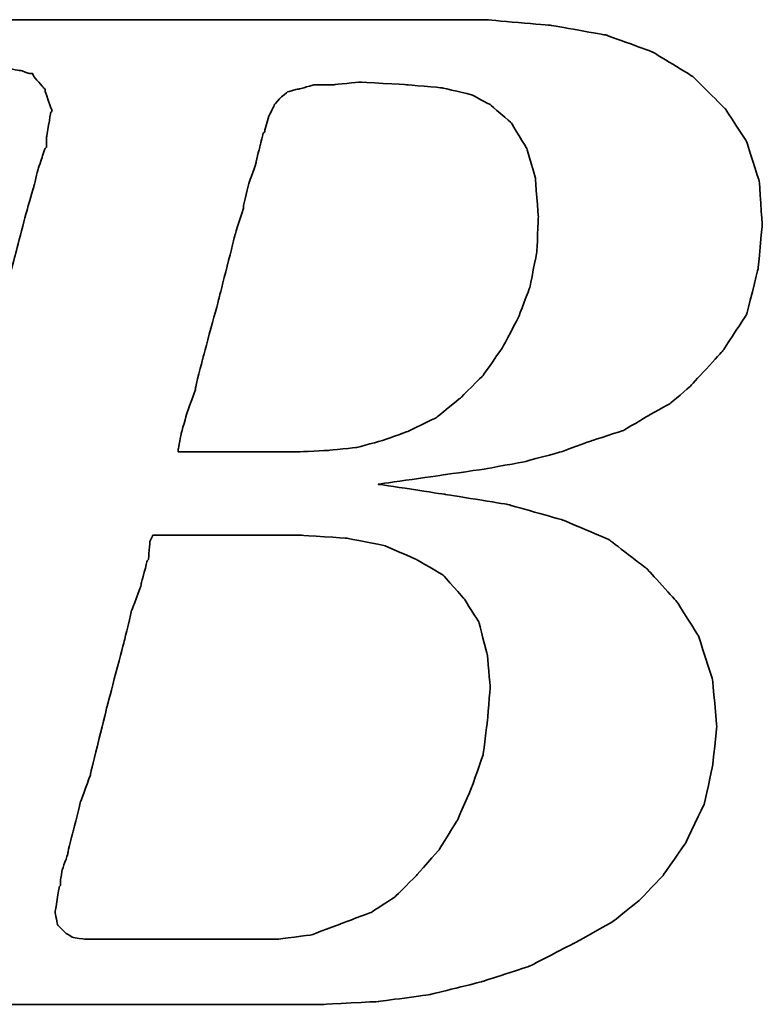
# Model space of a CAD drawing. Header units: millimetres. Extents: x 25 to 954, y -207 to 523.
# Tile 29 of 45: x 132.38 to 133.61, y 52.81 to 54.44. Entities that reach past the tile are written whole.
import ezdxf

# ---------------------------------------------------------------- set-up
doc = ezdxf.new("R2010")
doc.units = ezdxf.units.MM
doc.header["$LTSCALE"] = 0.1
doc.layers.add('DIM', color=4, linetype='CONTINUOUS')
doc.layers.add('layer 1', color=7, linetype='CONTINUOUS')

# ---------------------------------------------------------------- blocks, each defined once
blk = doc.blocks.new('TBI MOTION logo(完整正式版)')
at = {"layer": 'layer 1', "color": 22, "lineweight": 35}
for points, knots in [([(-64.65375, -6.86375), (-64.65375, -6.86375), (-64.84375, -7.29625), (-64.84375, -7.29625), (-64.84375, -7.29625), (-64.84375, -7.29625), (-64.86875, -7.34375), (-64.86875, -7.34375), (-64.86875, -7.34375), (-64.86875, -7.34375), (-64.86875, -7.36875), (-64.86875, -7.36875), (-64.86875, -7.36875), (-64.86875, -7.36875), (-65.15375, -7.65375), (-65.15375, -7.65375), (-65.15375, -7.65375), (-65.15375, -7.65375), (-65.17875, -7.65375), (-65.17875, -7.65375), (-65.17875, -7.65375), (-65.17875, -7.65375), (-65.20375, -7.67875), (-65.20375, -7.67875), (-65.20375, -7.67875), (-65.20375, -7.67875), (-65.58875, -7.87125), (-65.58875, -7.87125), (-65.58875, -7.87125), (-65.58875, -7.87125), (-65.63375, -7.87125), (-65.63375, -7.87125), (-65.63375, -7.87125), (-65.63375, -7.87125), (-65.65875, -7.89375), (-65.65875, -7.89375), (-65.65875, -7.89375), (-65.65875, -7.89375), (-66.09375, -7.94375), (-66.09375, -7.94375), (-66.09375, -7.94375), (-66.09375, -7.94375), (-66.11375, -7.94375), (-66.11375, -7.94375), (-66.11375, -7.94375), (-66.11375, -7.94375), (-66.16375, -7.94375), (-66.16375, -7.94375), (-66.16375, -7.94375), (-66.16375, -7.94375), (-66.30875, -7.94375), (-66.30875, -7.94375), (-66.30875, -7.94375), (-66.30875, -7.94375), (-66.69375, -7.94375), (-66.69375, -7.94375), (-66.69375, -7.94375), (-66.69375, -7.94375), (-67.07375, -7.94375), (-67.07375, -7.94375), (-67.07375, -7.94375), (-67.07375, -7.94375), (-67.12375, -7.94375), (-67.12375, -7.94375), (-67.12375, -7.94375), (-67.12375, -7.94375), (-67.12375, -7.96625), (-67.12375, -7.96625), (-67.12375, -7.96625), (-67.12375, -7.96625), (-67.14875, -7.99125), (-67.14875, -7.99125), (-67.14875, -7.99125), (-67.14875, -7.99125), (-67.24375, -8.34875), (-67.24375, -8.34875), (-67.24375, -8.34875), (-67.24375, -8.34875), (-67.31375, -8.68625), (-67.31375, -8.68625), (-67.31375, -8.68625), (-67.31375, -8.68625), (-67.26875, -8.68625), (-67.26875, -8.68625), (-67.26875, -8.68625), (-67.26875, -8.68625), (-67.07375, -8.68625), (-67.07375, -8.68625), (-67.07375, -8.68625), (-67.07375, -8.68625), (-66.54875, -8.68625), (-66.54875, -8.68625), (-66.54875, -8.68625), (-66.54875, -8.68625), (-65.82625, -8.68625), (-65.82625, -8.68625), (-65.82625, -8.68625), (-65.82625, -8.68625), (-65.01375, -8.68625), (-65.01375, -8.68625), (-65.01375, -8.68625), (-65.01375, -8.68625), (-64.05375, -8.68625), (-64.05375, -8.68625), (-64.05375, -8.68625), (-64.05375, -8.68625), (-62.08375, -8.68625), (-62.08375, -8.68625), (-62.08375, -8.68625), (-62.08375, -8.68625), (-60.06875, -8.68625), (-60.06875, -8.68625), (-60.06875, -8.68625), (-60.06875, -8.68625), (-59.10875, -8.68625), (-59.10875, -8.68625), (-59.10875, -8.68625), (-59.10875, -8.68625), (-58.29375, -8.68625), (-58.29375, -8.68625), (-58.29375, -8.68625), (-58.29375, -8.68625), (-57.57375, -8.68625), (-57.57375, -8.68625), (-57.57375, -8.68625), (-57.57375, -8.68625), (-57.04875, -8.68625), (-57.04875, -8.68625), (-57.04875, -8.68625), (-57.04875, -8.68625), (-56.85375, -8.68625), (-56.85375, -8.68625), (-56.85375, -8.68625), (-56.85375, -8.68625), (-56.70875, -8.68625), (-56.70875, -8.68625), (-56.70875, -8.68625), (-56.70875, -8.68625), (-56.61375, -8.68625), (-56.61375, -8.68625), (-56.61375, -8.68625), (-56.61375, -8.68625), (-56.56875, -8.68625), (-56.56875, -8.68625), (-56.56875, -8.68625), (-56.56875, -8.68625), (-55.65375, -8.63875), (-55.65375, -8.63875), (-55.65375, -8.63875), (-55.65375, -8.63875), (-54.76875, -8.51875), (-54.76875, -8.51875), (-54.76875, -8.51875), (-54.76875, -8.51875), (-53.90375, -8.30375), (-53.90375, -8.30375), (-53.90375, -8.30375), (-53.90375, -8.30375), (-53.08875, -8.03875), (-53.08875, -8.03875), (-53.08875, -8.03875), (-53.08875, -8.03875), (-52.34375, -7.65375), (-52.34375, -7.65375), (-52.34375, -7.65375), (-52.34375, -7.65375), (-51.69875, -7.29625), (-51.69875, -7.29625), (-51.69875, -7.29625), (-51.69875, -7.29625), (-51.21875, -6.91125), (-51.21875, -6.91125), (-51.21875, -6.91125), (-51.21875, -6.91125), (-50.83375, -6.50375), (-50.83375, -6.50375), (-50.83375, -6.50375), (-50.83375, -6.50375), (-50.44875, -5.94875), (-50.44875, -5.94875), (-50.44875, -5.94875), (-50.44875, -5.94875), (-50.13875, -5.30375), (-50.13875, -5.30375), (-50.13875, -5.30375), (-50.13875, -5.30375), (-49.99375, -4.65375), (-49.99375, -4.65375), (-49.99375, -4.65375), (-49.99375, -4.65375), (-49.92375, -3.98375), (-49.92375, -3.98375), (-49.92375, -3.98375), (-49.92375, -3.98375), (-49.99375, -3.19374), (-49.99375, -3.19374), (-49.99375, -3.19374), (-49.99375, -3.19374), (-50.23374, -2.44874), (-50.23374, -2.44874), (-50.23374, -2.44874), (-50.23374, -2.44874), (-50.59375, -1.87374), (-50.59375, -1.87374), (-50.59375, -1.87374), (-50.59375, -1.87374), (-51.09875, -1.31874), (-51.09875, -1.31874), (-51.09875, -1.31874), (-51.09875, -1.31874), (-51.74375, -0.81875), (-51.74375, -0.81875), (-51.74375, -0.81875), (-51.74375, -0.81875), (-52.53875, -0.48125), (-52.53875, -0.48125), (-52.53875, -0.48125), (-52.53875, -0.48125), (-53.47375, -0.21875), (-53.47375, -0.21875), (-53.47375, -0.21875), (-53.47375, -0.21875), (-54.52875, -0.04874), (-54.52875, -0.04874), (-54.52875, -0.04874), (-54.52875, -0.04874), (-55.65375, 0.12125), (-55.65375, 0.12125), (-55.65375, 0.12125), (-55.65375, 0.12125), (-54.50375, 0.28624), (-54.50375, 0.28624), (-54.50375, 0.28624), (-54.50375, 0.28624), (-53.83375, 0.38124), (-53.83375, 0.38124), (-53.83375, 0.38124), (-53.83375, 0.38124), (-53.18375, 0.50125), (-53.18375, 0.50125), (-53.18375, 0.50125), (-53.18375, 0.50125), (-52.55875, 0.66874), (-52.55875, 0.66874), (-52.55875, 0.66874), (-52.55875, 0.66874), (-52.03375, 0.86124), (-52.03375, 0.86124), (-52.03375, 0.86124), (-52.03375, 0.86124), (-51.50374, 1.03124), (-51.50374, 1.03124), (-51.50374, 1.03124), (-51.50374, 1.03124), (-51.09875, 1.27125), (-51.09875, 1.27125), (-51.09875, 1.27125), (-51.09875, 1.27125), (-50.71375, 1.48624), (-50.71375, 1.48624), (-50.71375, 1.48624), (-50.71375, 1.48624), (-50.37625, 1.77625), (-50.37625, 1.77625), (-50.37625, 1.77625), (-50.37625, 1.77625), (-49.82375, 2.37625), (-49.82375, 2.37625), (-49.82375, 2.37625), (-49.82375, 2.37625), (-49.41875, 2.99625), (-49.41875, 2.99625), (-49.41875, 2.99625), (-49.41875, 2.99625), (-49.22375, 3.76625), (-49.22375, 3.76625), (-49.22375, 3.76625), (-49.22375, 3.76625), (-49.15375, 4.50874), (-49.15375, 4.50874), (-49.15375, 4.50874), (-49.15375, 4.50874), (-49.20375, 5.25125), (-49.20375, 5.25125), (-49.20375, 5.25125), (-49.20375, 5.25125), (-49.41875, 5.92625), (-49.41875, 5.92625), (-49.41875, 5.92625), (-49.41875, 5.92625), (-49.77875, 6.47625), (-49.77875, 6.47625), (-49.77875, 6.47625), (-49.77875, 6.47625), (-50.33125, 7.02624), (-50.33125, 7.02624), (-50.33125, 7.02624), (-50.33125, 7.02624), (-51.00125, 7.43625), (-51.00125, 7.43625), (-51.00125, 7.43625), (-51.00125, 7.43625), (-51.79375, 7.72625), (-51.79375, 7.72625), (-51.79375, 7.72625), (-51.79375, 7.72625), (-52.72875, 7.89124), (-52.72875, 7.89124), (-52.72875, 7.89124), (-52.72875, 7.89124), (-53.83375, 7.98625), (-53.83375, 7.98625), (-53.83375, 7.98625), (-53.83375, 7.98625), (-53.92875, 7.98625), (-53.92875, 7.98625), (-53.92875, 7.98625), (-53.92875, 7.98625), (-54.26375, 7.98625), (-54.26375, 7.98625), (-54.26375, 7.98625), (-54.26375, 7.98625), (-54.74375, 7.98625), (-54.74375, 7.98625), (-54.74375, 7.98625), (-54.74375, 7.98625), (-55.36875, 7.98625), (-55.36875, 7.98625), (-55.36875, 7.98625), (-55.36875, 7.98625), (-56.13375, 7.98625), (-56.13375, 7.98625), (-56.13375, 7.98625), (-56.13375, 7.98625), (-56.94875, 7.98625), (-56.94875, 7.98625), (-56.94875, 7.98625), (-56.94875, 7.98625), (-58.77625, 7.98625), (-58.77625, 7.98625), (-58.77625, 7.98625), (-58.77625, 7.98625), (-60.59875, 7.98625), (-60.59875, 7.98625), (-60.59875, 7.98625), (-60.59875, 7.98625), (-61.41375, 7.98625), (-61.41375, 7.98625), (-61.41375, 7.98625), (-61.41375, 7.98625), (-62.17875, 7.98625), (-62.17875, 7.98625), (-62.17875, 7.98625), (-62.17875, 7.98625), (-62.80375, 7.98625), (-62.80375, 7.98625), (-62.80375, 7.98625), (-62.80375, 7.98625), (-63.30625, 7.98625), (-63.30625, 7.98625), (-63.30625, 7.98625), (-63.30625, 7.98625), (-63.57375, 7.98625), (-63.57375, 7.98625), (-63.57375, 7.98625), (-63.57375, 7.98625), (-63.57375, 7.96375), (-63.57375, 7.96375), (-63.57375, 7.96375), (-63.57375, 7.96375), (-63.59875, 7.94125), (-63.59875, 7.94125), (-63.59875, 7.94125), (-63.59875, 7.94125), (-63.69375, 7.55625), (-63.69375, 7.55625), (-63.69375, 7.55625), (-63.69375, 7.55625), (-63.76375, 7.24624), (-63.76375, 7.24624), (-63.76375, 7.24624), (-63.76375, 7.24624), (-63.23875, 7.24624), (-63.23875, 7.24624), (-63.23875, 7.24624), (-63.23875, 7.24624), (-62.75875, 7.24624), (-62.75875, 7.24624), (-62.75875, 7.24624), (-62.75875, 7.24624), (-62.61125, 7.24624), (-62.61125, 7.24624), (-62.61125, 7.24624), (-62.61125, 7.24624), (-62.56625, 7.24624), (-62.56625, 7.24624), (-62.56625, 7.24624), (-62.56625, 7.24624), (-62.22875, 7.24624), (-62.22875, 7.24624), (-62.22875, 7.24624), (-62.22875, 7.24624), (-62.20375, 7.24624), (-62.20375, 7.24624), (-62.20375, 7.24624), (-62.20375, 7.24624), (-62.17875, 7.21875), (-62.17875, 7.21875), (-62.17875, 7.21875), (-62.17875, 7.21875), (-61.96375, 7.17125), (-61.96375, 7.17125), (-61.96375, 7.17125), (-61.96375, 7.17125), (-61.72375, 7.12624), (-61.72375, 7.12624), (-61.72375, 7.12624), (-61.72375, 7.12624), (-61.70375, 7.12624), (-61.70375, 7.12624), (-61.70375, 7.12624), (-61.70375, 7.12624), (-61.55875, 7.07624), (-61.55875, 7.07624), (-61.55875, 7.07624), (-61.55875, 7.07624), (-61.50875, 7.07624), (-61.50875, 7.07624), (-61.50875, 7.07624), (-61.50875, 7.07624), (-61.48375, 7.02624), (-61.48375, 7.02624), (-61.48375, 7.02624), (-61.48375, 7.02624), (-61.31875, 6.83375), (-61.31875, 6.83375), (-61.31875, 6.83375), (-61.31875, 6.83375), (-61.29375, 6.81125), (-61.29375, 6.81125), (-61.29375, 6.81125), (-61.29375, 6.81125), (-61.29375, 6.78625), (-61.29375, 6.78625), (-61.29375, 6.78625), (-61.29375, 6.78625), (-61.19875, 6.50124), (-61.19875, 6.50124), (-61.19875, 6.50124), (-61.19875, 6.50124), (-61.17375, 6.45124), (-61.17375, 6.45124), (-61.17375, 6.45124), (-61.17375, 6.45124), (-61.19875, 6.40625), (-61.19875, 6.40625), (-61.19875, 6.40625), (-61.19875, 6.40625), (-61.26875, 5.99624), (-61.26875, 5.99624), (-61.26875, 5.99624), (-61.26875, 5.99624), (-61.26875, 5.85125), (-61.26875, 5.85125), (-61.26875, 5.85125), (-61.26875, 5.85125), (-61.26875, 5.82625), (-61.26875, 5.82625), (-61.26875, 5.82625), (-61.26875, 5.82625), (-61.29375, 5.80625), (-61.29375, 5.80625), (-61.29375, 5.80625), (-61.29375, 5.80625), (-61.34125, 5.66125), (-61.34125, 5.66125), (-61.34125, 5.66125), (-61.34125, 5.66125), (-61.41375, 5.44625), (-61.41375, 5.44625), (-61.41375, 5.44625), (-61.41375, 5.44625), (-61.48375, 5.15625), (-61.48375, 5.15625), (-61.48375, 5.15625), (-61.48375, 5.15625), (-61.58375, 4.82124), (-61.58375, 4.82124), (-61.58375, 4.82124), (-61.58375, 4.82124), (-61.79875, 4.00375), (-61.79875, 4.00375), (-61.79875, 4.00375), (-61.79875, 4.00375), (-62.05875, 2.99625), (-62.05875, 2.99625), (-62.05875, 2.99625), (-62.05875, 2.99625), (-62.34875, 1.91625), (-62.34875, 1.91625), (-62.34875, 1.91625), (-62.34875, 1.91625), (-62.97375, -0.41124), (-62.97375, -0.41124), (-62.97375, -0.41124), (-62.97375, -0.41124), (-63.59875, -2.75875), (-63.59875, -2.75875), (-63.59875, -2.75875), (-63.59875, -2.75875), (-63.88375, -3.86374), (-63.88375, -3.86374), (-63.88375, -3.86374), (-63.88375, -3.86374), (-64.14875, -4.82374), (-64.14875, -4.82374), (-64.14875, -4.82374), (-64.14875, -4.82374), (-64.36375, -5.64125), (-64.36375, -5.64125), (-64.36375, -5.64125), (-64.36375, -5.64125), (-64.43625, -5.97625), (-64.43625, -5.97625), (-64.43625, -5.97625), (-64.43625, -5.97625), (-64.50875, -6.28625), (-64.50875, -6.28625), (-64.50875, -6.28625), (-64.50875, -6.28625), (-64.50875, -6.30875), (-64.50875, -6.30875), (-64.50875, -6.30875), (-64.50875, -6.30875), (-64.57875, -6.50375), (-64.57875, -6.50375), (-64.57875, -6.50375), (-64.57875, -6.50375), (-64.62875, -6.69625), (-64.62875, -6.69625), (-64.62875, -6.69625), (-64.62875, -6.69625), (-64.62875, -6.76875), (-64.62875, -6.76875), (-64.62875, -6.76875), (-64.62875, -6.76875), (-64.62875, -6.81375), (-64.62875, -6.81375), (-64.62875, -6.81375), (-64.62875, -6.81375), (-64.62875, -6.83875), (-64.62875, -6.83875), (-64.62875, -6.83875), (-64.62875, -6.83875), (-64.65375, -6.86375), (-64.65375, -6.86375)], [0, 0, 0, 0, 0.00719424, 0.00719424, 0.00719424, 0.00719425, 0.01438849, 0.01438849, 0.01438849, 0.0143885, 0.02158273, 0.02158273, 0.02158273, 0.02158274, 0.02877698, 0.02877698, 0.02877698, 0.02877699, 0.03597122, 0.03597122, 0.03597122, 0.03597123, 0.04316547, 0.04316547, 0.04316547, 0.04316548, 0.05035971, 0.05035971, 0.05035971, 0.05035972, 0.05755396, 0.05755396, 0.05755396, 0.05755397, 0.0647482, 0.0647482, 0.0647482, 0.06474821, 0.07194245, 0.07194245, 0.07194245, 0.07194246, 0.07913669, 0.07913669, 0.07913669, 0.0791367, 0.08633094, 0.08633094, 0.08633094, 0.08633095, 0.09352518, 0.09352518, 0.09352518, 0.09352519, 0.10071942, 0.10071942, 0.10071942, 0.10071943, 0.10791367, 0.10791367, 0.10791367, 0.10791368, 0.11510791, 0.11510791, 0.11510791, 0.11510792, 0.12230216, 0.12230216, 0.12230216, 0.12230217, 0.1294964, 0.1294964, 0.1294964, 0.12949641, 0.13669065, 0.13669065, 0.13669065, 0.13669066, 0.14388489, 0.14388489, 0.14388489, 0.1438849, 0.15107914, 0.15107914, 0.15107914, 0.15107915, 0.15827338, 0.15827338, 0.15827338, 0.15827339, 0.16546763, 0.16546763, 0.16546763, 0.16546764, 0.17266187, 0.17266187, 0.17266187, 0.17266188, 0.17985612, 0.17985612, 0.17985612, 0.17985613, 0.18705036, 0.18705036, 0.18705036, 0.18705037, 0.1942446, 0.1942446, 0.1942446, 0.19424461, 0.20143885, 0.20143885, 0.20143885, 0.20143886, 0.20863309, 0.20863309, 0.20863309, 0.2086331, 0.21582734, 0.21582734, 0.21582734, 0.21582735, 0.22302158, 0.22302158, 0.22302158, 0.22302159, 0.23021583, 0.23021583, 0.23021583, 0.23021584, 0.23741007, 0.23741007, 0.23741007, 0.23741008, 0.24460432, 0.24460432, 0.24460432, 0.24460433, 0.25179856, 0.25179856, 0.25179856, 0.25179857, 0.25899281, 0.25899281, 0.25899281, 0.25899282, 0.26618705, 0.26618705, 0.26618705, 0.26618706, 0.27338129, 0.27338129, 0.27338129, 0.2733813, 0.28057554, 0.28057554, 0.28057554, 0.28057555, 0.28776978, 0.28776978, 0.28776978, 0.28776979, 0.29496403, 0.29496403, 0.29496403, 0.29496404, 0.30215827, 0.30215827, 0.30215827, 0.30215828, 0.30935252, 0.30935252, 0.30935252, 0.30935253, 0.31654676, 0.31654676, 0.31654676, 0.31654677, 0.32374101, 0.32374101, 0.32374101, 0.32374102, 0.33093525, 0.33093525, 0.33093525, 0.33093526, 0.3381295, 0.3381295, 0.3381295, 0.33812951, 0.34532374, 0.34532374, 0.34532374, 0.34532375, 0.35251799, 0.35251799, 0.35251799, 0.352518, 0.35971223, 0.35971223, 0.35971223, 0.35971224, 0.36690647, 0.36690647, 0.36690647, 0.36690648, 0.37410072, 0.37410072, 0.37410072, 0.37410073, 0.38129496, 0.38129496, 0.38129496, 0.38129497, 0.38848921, 0.38848921, 0.38848921, 0.38848922, 0.39568345, 0.39568345, 0.39568345, 0.39568346, 0.4028777, 0.4028777, 0.4028777, 0.40287771, 0.41007194, 0.41007194, 0.41007194, 0.41007195, 0.41726619, 0.41726619, 0.41726619, 0.4172662, 0.42446043, 0.42446043, 0.42446043, 0.42446044, 0.43165468, 0.43165468, 0.43165468, 0.43165469, 0.43884892, 0.43884892, 0.43884892, 0.43884893, 0.44604317, 0.44604317, 0.44604317, 0.44604318, 0.45323741, 0.45323741, 0.45323741, 0.45323742, 0.46043165, 0.46043165, 0.46043165, 0.46043166, 0.4676259, 0.4676259, 0.4676259, 0.46762591, 0.47482014, 0.47482014, 0.47482014, 0.47482015, 0.48201439, 0.48201439, 0.48201439, 0.4820144, 0.48920863, 0.48920863, 0.48920863, 0.48920864, 0.49640288, 0.49640288, 0.49640288, 0.49640289, 0.50359712, 0.50359712, 0.50359712, 0.50359713, 0.51079137, 0.51079137, 0.51079137, 0.51079138, 0.51798561, 0.51798561, 0.51798561, 0.51798562, 0.52517986, 0.52517986, 0.52517986, 0.52517987, 0.5323741, 0.5323741, 0.5323741, 0.53237411, 0.53956835, 0.53956835, 0.53956835, 0.53956836, 0.54676259, 0.54676259, 0.54676259, 0.5467626, 0.55395683, 0.55395683, 0.55395683, 0.55395684, 0.56115108, 0.56115108, 0.56115108, 0.56115109, 0.56834532, 0.56834532, 0.56834532, 0.56834533, 0.57553957, 0.57553957, 0.57553957, 0.57553958, 0.58273381, 0.58273381, 0.58273381, 0.58273382, 0.58992806, 0.58992806, 0.58992806, 0.58992807, 0.5971223, 0.5971223, 0.5971223, 0.59712231, 0.60431655, 0.60431655, 0.60431655, 0.60431656, 0.61151079, 0.61151079, 0.61151079, 0.6115108, 0.61870504, 0.61870504, 0.61870504, 0.61870505, 0.62589928, 0.62589928, 0.62589928, 0.62589929, 0.63309353, 0.63309353, 0.63309353, 0.63309354, 0.64028777, 0.64028777, 0.64028777, 0.64028778, 0.64748201, 0.64748201, 0.64748201, 0.64748202, 0.65467626, 0.65467626, 0.65467626, 0.65467627, 0.6618705, 0.6618705, 0.6618705, 0.66187051, 0.66906475, 0.66906475, 0.66906475, 0.66906476, 0.67625899, 0.67625899, 0.67625899, 0.676259, 0.68345324, 0.68345324, 0.68345324, 0.68345325, 0.69064748, 0.69064748, 0.69064748, 0.69064749, 0.69784173, 0.69784173, 0.69784173, 0.69784174, 0.70503597, 0.70503597, 0.70503597, 0.70503598, 0.71223022, 0.71223022, 0.71223022, 0.71223023, 0.71942446, 0.71942446, 0.71942446, 0.71942447, 0.72661871, 0.72661871, 0.72661871, 0.72661872, 0.73381295, 0.73381295, 0.73381295, 0.73381296, 0.74100719, 0.74100719, 0.74100719, 0.7410072, 0.74820144, 0.74820144, 0.74820144, 0.74820145, 0.75539568, 0.75539568, 0.75539568, 0.75539569, 0.76258993, 0.76258993, 0.76258993, 0.76258994, 0.76978417, 0.76978417, 0.76978417, 0.76978418, 0.77697842, 0.77697842, 0.77697842, 0.77697843, 0.78417266, 0.78417266, 0.78417266, 0.78417267, 0.79136691, 0.79136691, 0.79136691, 0.79136692, 0.79856115, 0.79856115, 0.79856115, 0.79856116, 0.8057554, 0.8057554, 0.8057554, 0.80575541, 0.81294964, 0.81294964, 0.81294964, 0.81294965, 0.82014388, 0.82014388, 0.82014388, 0.82014389, 0.82733813, 0.82733813, 0.82733813, 0.82733814, 0.83453237, 0.83453237, 0.83453237, 0.83453238, 0.84172662, 0.84172662, 0.84172662, 0.84172663, 0.84892086, 0.84892086, 0.84892086, 0.84892087, 0.85611511, 0.85611511, 0.85611511, 0.85611512, 0.86330935, 0.86330935, 0.86330935, 0.86330936, 0.8705036, 0.8705036, 0.8705036, 0.87050361, 0.87769784, 0.87769784, 0.87769784, 0.87769785, 0.88489209, 0.88489209, 0.88489209, 0.8848921, 0.89208633, 0.89208633, 0.89208633, 0.89208634, 0.89928058, 0.89928058, 0.89928058, 0.89928059, 0.90647482, 0.90647482, 0.90647482, 0.90647483, 0.91366906, 0.91366906, 0.91366906, 0.91366907, 0.92086331, 0.92086331, 0.92086331, 0.92086332, 0.92805755, 0.92805755, 0.92805755, 0.92805756, 0.9352518, 0.9352518, 0.9352518, 0.93525181, 0.94244604, 0.94244604, 0.94244604, 0.94244605, 0.94964029, 0.94964029, 0.94964029, 0.9496403, 0.95683453, 0.95683453, 0.95683453, 0.95683454, 0.96402878, 0.96402878, 0.96402878, 0.96402879, 0.97122302, 0.97122302, 0.97122302, 0.97122303, 0.97841727, 0.97841727, 0.97841727, 0.97841728, 0.98561151, 0.98561151, 0.98561151, 0.98561152, 0.99280576, 0.99280576, 0.99280576, 0.99280577, 1, 1, 1, 1]), ([(-57.50375, 6.35625), (-57.50375, 6.35625), (-57.57375, 6.11625), (-57.57375, 6.11625), (-57.57375, 6.11625), (-57.57375, 6.11625), (-57.57375, 6.09125), (-57.57375, 6.09125), (-57.57375, 6.09125), (-57.57375, 6.09125), (-57.59875, 6.06625), (-57.59875, 6.06625), (-57.59875, 6.06625), (-57.59875, 6.06625), (-57.64875, 5.87625), (-57.64875, 5.87625), (-57.64875, 5.87625), (-57.64875, 5.87625), (-57.71875, 5.58875), (-57.71875, 5.58875), (-57.71875, 5.58875), (-57.71875, 5.58875), (-57.71875, 5.56625), (-57.71875, 5.56625), (-57.71875, 5.56625), (-57.71875, 5.56625), (-57.83875, 5.23125), (-57.83875, 5.23125), (-57.83875, 5.23125), (-57.83875, 5.23125), (-57.93625, 4.82124), (-57.93625, 4.82124), (-57.93625, 4.82124), (-57.93625, 4.82124), (-57.93625, 4.79624), (-57.93625, 4.79624), (-57.93625, 4.79624), (-57.93625, 4.79624), (-58.07875, 4.34125), (-58.07875, 4.34125), (-58.07875, 4.34125), (-58.07875, 4.34125), (-58.34375, 3.28625), (-58.34375, 3.28625), (-58.34375, 3.28625), (-58.34375, 3.28625), (-58.62875, 2.23124), (-58.62875, 2.23124), (-58.62875, 2.23124), (-58.62875, 2.23124), (-58.74875, 1.75125), (-58.74875, 1.75125), (-58.74875, 1.75125), (-58.74875, 1.75125), (-58.74875, 1.72625), (-58.74875, 1.72625), (-58.74875, 1.72625), (-58.74875, 1.72625), (-58.89375, 1.31625), (-58.89375, 1.31625), (-58.89375, 1.31625), (-58.89375, 1.31625), (-58.98875, 0.98124), (-58.98875, 0.98124), (-58.98875, 0.98124), (-58.98875, 0.98124), (-59.03875, 0.71625), (-59.03875, 0.71625), (-59.03875, 0.71625), (-59.03875, 0.71625), (-59.03875, 0.66874), (-59.03875, 0.66874), (-59.03875, 0.66874), (-59.03875, 0.66874), (-58.91875, 0.66874), (-58.91875, 0.66874), (-58.91875, 0.66874), (-58.91875, 0.66874), (-58.53375, 0.66874), (-58.53375, 0.66874), (-58.53375, 0.66874), (-58.53375, 0.66874), (-58.10375, 0.66874), (-58.10375, 0.66874), (-58.10375, 0.66874), (-58.10375, 0.66874), (-57.66875, 0.66874), (-57.66875, 0.66874), (-57.66875, 0.66874), (-57.66875, 0.66874), (-57.33375, 0.66874), (-57.33375, 0.66874), (-57.33375, 0.66874), (-57.33375, 0.66874), (-57.09375, 0.66874), (-57.09375, 0.66874), (-57.09375, 0.66874), (-57.09375, 0.66874), (-56.99875, 0.66874), (-56.99875, 0.66874), (-56.99875, 0.66874), (-56.99875, 0.66874), (-56.49375, 0.69374), (-56.49375, 0.69374), (-56.49375, 0.69374), (-56.49375, 0.69374), (-56.01375, 0.74374), (-56.01375, 0.74374), (-56.01375, 0.74374), (-56.01375, 0.74374), (-55.58375, 0.86124), (-55.58375, 0.86124), (-55.58375, 0.86124), (-55.58375, 0.86124), (-55.17375, 1.00624), (-55.17375, 1.00624), (-55.17375, 1.00624), (-55.17375, 1.00624), (-54.67375, 1.24625), (-54.67375, 1.24625), (-54.67375, 1.24625), (-54.67375, 1.24625), (-54.26375, 1.58124), (-54.26375, 1.58124), (-54.26375, 1.58124), (-54.26375, 1.58124), (-53.87875, 1.96374), (-53.87875, 1.96374), (-53.87875, 1.96374), (-53.87875, 1.96374), (-53.54375, 2.44625), (-53.54375, 2.44625), (-53.54375, 2.44625), (-53.54375, 2.44625), (-53.27875, 2.95125), (-53.27875, 2.95125), (-53.27875, 2.95125), (-53.27875, 2.95125), (-53.08875, 3.45124), (-53.08875, 3.45124), (-53.08875, 3.45124), (-53.08875, 3.45124), (-52.96875, 4.05124), (-52.96875, 4.05124), (-52.96875, 4.05124), (-52.96875, 4.05124), (-52.94375, 4.65125), (-52.94375, 4.65125), (-52.94375, 4.65125), (-52.94375, 4.65125), (-52.99375, 5.30125), (-52.99375, 5.30125), (-52.99375, 5.30125), (-52.99375, 5.30125), (-53.13875, 5.80625), (-53.13875, 5.80625), (-53.13875, 5.80625), (-53.13875, 5.80625), (-53.39875, 6.23625), (-53.39875, 6.23625), (-53.39875, 6.23625), (-53.39875, 6.23625), (-53.75875, 6.54875), (-53.75875, 6.54875), (-53.75875, 6.54875), (-53.75875, 6.54875), (-54.07375, 6.71625), (-54.07375, 6.71625), (-54.07375, 6.71625), (-54.07375, 6.71625), (-54.57375, 6.83375), (-54.57375, 6.83375), (-54.57375, 6.83375), (-54.57375, 6.83375), (-55.17375, 6.88625), (-55.17375, 6.88625), (-55.17375, 6.88625), (-55.17375, 6.88625), (-55.96875, 6.93125), (-55.96875, 6.93125), (-55.96875, 6.93125), (-55.96875, 6.93125), (-56.39875, 6.88625), (-56.39875, 6.88625), (-56.39875, 6.88625), (-56.39875, 6.88625), (-56.42125, 6.88625), (-56.42125, 6.88625), (-56.42125, 6.88625), (-56.42125, 6.88625), (-56.73375, 6.88625), (-56.73375, 6.88625), (-56.73375, 6.88625), (-56.73375, 6.88625), (-56.99875, 6.81125), (-56.99875, 6.81125), (-56.99875, 6.81125), (-56.99875, 6.81125), (-57.02375, 6.81125), (-57.02375, 6.81125), (-57.02375, 6.81125), (-57.02375, 6.81125), (-57.18875, 6.76625), (-57.18875, 6.76625), (-57.18875, 6.76625), (-57.18875, 6.76625), (-57.30875, 6.66625), (-57.30875, 6.66625), (-57.30875, 6.66625), (-57.30875, 6.66625), (-57.40875, 6.54875), (-57.40875, 6.54875), (-57.40875, 6.54875), (-57.40875, 6.54875), (-57.50375, 6.35625), (-57.50375, 6.35625)], [0, 0, 0, 0, 0.01851852, 0.01851852, 0.01851852, 0.01851853, 0.03703704, 0.03703704, 0.03703704, 0.03703705, 0.05555556, 0.05555556, 0.05555556, 0.05555557, 0.07407407, 0.07407407, 0.07407407, 0.07407408, 0.09259259, 0.09259259, 0.09259259, 0.0925926, 0.11111111, 0.11111111, 0.11111111, 0.11111112, 0.12962963, 0.12962963, 0.12962963, 0.12962964, 0.14814815, 0.14814815, 0.14814815, 0.14814816, 0.16666667, 0.16666667, 0.16666667, 0.16666668, 0.18518519, 0.18518519, 0.18518519, 0.1851852, 0.2037037, 0.2037037, 0.2037037, 0.20370371, 0.22222222, 0.22222222, 0.22222222, 0.22222223, 0.24074074, 0.24074074, 0.24074074, 0.24074075, 0.25925926, 0.25925926, 0.25925926, 0.25925927, 0.27777778, 0.27777778, 0.27777778, 0.27777779, 0.2962963, 0.2962963, 0.2962963, 0.29629631, 0.31481481, 0.31481481, 0.31481481, 0.31481482, 0.33333333, 0.33333333, 0.33333333, 0.33333334, 0.35185185, 0.35185185, 0.35185185, 0.35185186, 0.37037037, 0.37037037, 0.37037037, 0.37037038, 0.38888889, 0.38888889, 0.38888889, 0.3888889, 0.40740741, 0.40740741, 0.40740741, 0.40740742, 0.42592593, 0.42592593, 0.42592593, 0.42592594, 0.44444444, 0.44444444, 0.44444444, 0.44444445, 0.46296296, 0.46296296, 0.46296296, 0.46296297, 0.48148148, 0.48148148, 0.48148148, 0.48148149, 0.5, 0.5, 0.5, 0.50000001, 0.51851852, 0.51851852, 0.51851852, 0.51851853, 0.53703704, 0.53703704, 0.53703704, 0.53703705, 0.55555556, 0.55555556, 0.55555556, 0.55555557, 0.57407407, 0.57407407, 0.57407407, 0.57407408, 0.59259259, 0.59259259, 0.59259259, 0.5925926, 0.61111111, 0.61111111, 0.61111111, 0.61111112, 0.62962963, 0.62962963, 0.62962963, 0.62962964, 0.64814815, 0.64814815, 0.64814815, 0.64814816, 0.66666667, 0.66666667, 0.66666667, 0.66666668, 0.68518519, 0.68518519, 0.68518519, 0.6851852, 0.7037037, 0.7037037, 0.7037037, 0.70370371, 0.72222222, 0.72222222, 0.72222222, 0.72222223, 0.74074074, 0.74074074, 0.74074074, 0.74074075, 0.75925926, 0.75925926, 0.75925926, 0.75925927, 0.77777778, 0.77777778, 0.77777778, 0.77777779, 0.7962963, 0.7962963, 0.7962963, 0.79629631, 0.81481481, 0.81481481, 0.81481481, 0.81481482, 0.83333333, 0.83333333, 0.83333333, 0.83333334, 0.85185185, 0.85185185, 0.85185185, 0.85185186, 0.87037037, 0.87037037, 0.87037037, 0.87037038, 0.88888889, 0.88888889, 0.88888889, 0.8888889, 0.90740741, 0.90740741, 0.90740741, 0.90740742, 0.92592593, 0.92592593, 0.92592593, 0.92592594, 0.94444444, 0.94444444, 0.94444444, 0.94444445, 0.96296296, 0.96296296, 0.96296296, 0.96296297, 0.98148148, 0.98148148, 0.98148148, 0.98148149, 1, 1, 1, 1]), ([(-61.03125, -6.57375), (-61.03125, -6.57375), (-61.03125, -6.67125), (-61.03125, -6.67125), (-61.03125, -6.67125), (-61.03125, -6.67125), (-61.05375, -6.69625), (-61.05375, -6.69625), (-61.05375, -6.69625), (-61.05375, -6.69625), (-61.12375, -7.12875), (-61.12375, -7.12875), (-61.12375, -7.12875), (-61.12375, -7.12875), (-61.07875, -7.34375), (-61.07875, -7.34375), (-61.07875, -7.34375), (-61.07875, -7.34375), (-60.93375, -7.48875), (-60.93375, -7.48875), (-60.93375, -7.48875), (-60.93375, -7.48875), (-60.81375, -7.55625), (-60.81375, -7.55625), (-60.81375, -7.55625), (-60.81375, -7.55625), (-60.62375, -7.58375), (-60.62375, -7.58375), (-60.62375, -7.58375), (-60.62375, -7.58375), (-60.30875, -7.58375), (-60.30875, -7.58375), (-60.30875, -7.58375), (-60.30875, -7.58375), (-59.97375, -7.58375), (-59.97375, -7.58375), (-59.97375, -7.58375), (-59.97375, -7.58375), (-59.87875, -7.58375), (-59.87875, -7.58375), (-59.87875, -7.58375), (-59.87875, -7.58375), (-59.63625, -7.58375), (-59.63625, -7.58375), (-59.63625, -7.58375), (-59.63625, -7.58375), (-58.96875, -7.58375), (-58.96875, -7.58375), (-58.96875, -7.58375), (-58.96875, -7.58375), (-58.29375, -7.58375), (-58.29375, -7.58375), (-58.29375, -7.58375), (-58.29375, -7.58375), (-58.05375, -7.58375), (-58.05375, -7.58375), (-58.05375, -7.58375), (-58.05375, -7.58375), (-57.98375, -7.58375), (-57.98375, -7.58375), (-57.98375, -7.58375), (-57.98375, -7.58375), (-57.35875, -7.58375), (-57.35875, -7.58375), (-57.35875, -7.58375), (-57.35875, -7.58375), (-56.78375, -7.50875), (-56.78375, -7.50875), (-56.78375, -7.50875), (-56.78375, -7.50875), (-56.27875, -7.31875), (-56.27875, -7.31875), (-56.27875, -7.31875), (-56.27875, -7.31875), (-55.77375, -7.12875), (-55.77375, -7.12875), (-55.77375, -7.12875), (-55.77375, -7.12875), (-55.36875, -6.86375), (-55.36875, -6.86375), (-55.36875, -6.86375), (-55.36875, -6.86375), (-55.00875, -6.50375), (-55.00875, -6.50375), (-55.00875, -6.50375), (-55.00875, -6.50375), (-54.62375, -6.06875), (-54.62375, -6.06875), (-54.62375, -6.06875), (-54.62375, -6.06875), (-54.31375, -5.56875), (-54.31375, -5.56875), (-54.31375, -5.56875), (-54.31375, -5.56875), (-54.07375, -5.01625), (-54.07375, -5.01625), (-54.07375, -5.01625), (-54.07375, -5.01625), (-53.87875, -4.46374), (-53.87875, -4.46374), (-53.87875, -4.46374), (-53.87875, -4.46374), (-53.80875, -3.91375), (-53.80875, -3.91375), (-53.80875, -3.91375), (-53.80875, -3.91375), (-53.75875, -3.31375), (-53.75875, -3.31375), (-53.75875, -3.31375), (-53.75875, -3.31375), (-53.80875, -2.75875), (-53.80875, -2.75875), (-53.80875, -2.75875), (-53.80875, -2.75875), (-53.95375, -2.20875), (-53.95375, -2.20875), (-53.95375, -2.20875), (-53.95375, -2.20875), (-54.19375, -1.82625), (-54.19375, -1.82625), (-54.19375, -1.82625), (-54.19375, -1.82625), (-54.55375, -1.41875), (-54.55375, -1.41875), (-54.55375, -1.41875), (-54.55375, -1.41875), (-55.00875, -1.15125), (-55.00875, -1.15125), (-55.00875, -1.15125), (-55.00875, -1.15125), (-55.56125, -0.91375), (-55.56125, -0.91375), (-55.56125, -0.91375), (-55.56125, -0.91375), (-56.18125, -0.79375), (-56.18125, -0.79375), (-56.18125, -0.79375), (-56.18125, -0.79375), (-56.94875, -0.74374), (-56.94875, -0.74374), (-56.94875, -0.74374), (-56.94875, -0.74374), (-56.99875, -0.74374), (-56.99875, -0.74374), (-56.99875, -0.74374), (-56.99875, -0.74374), (-57.09375, -0.74374), (-57.09375, -0.74374), (-57.09375, -0.74374), (-57.09375, -0.74374), (-57.38375, -0.74374), (-57.38375, -0.74374), (-57.38375, -0.74374), (-57.38375, -0.74374), (-57.76875, -0.74374), (-57.76875, -0.74374), (-57.76875, -0.74374), (-57.76875, -0.74374), (-58.24625, -0.74374), (-58.24625, -0.74374), (-58.24625, -0.74374), (-58.24625, -0.74374), (-58.72875, -0.74374), (-58.72875, -0.74374), (-58.72875, -0.74374), (-58.72875, -0.74374), (-59.20875, -0.74374), (-59.20875, -0.74374), (-59.20875, -0.74374), (-59.20875, -0.74374), (-59.46875, -0.74374), (-59.46875, -0.74374), (-59.46875, -0.74374), (-59.46875, -0.74374), (-59.51625, -0.83875), (-59.51625, -0.83875), (-59.51625, -0.83875), (-59.51625, -0.83875), (-59.54375, -1.15125), (-59.54375, -1.15125), (-59.54375, -1.15125), (-59.54375, -1.15125), (-59.56375, -1.17874), (-59.56375, -1.17874), (-59.56375, -1.17874), (-59.56375, -1.17874), (-59.66375, -1.55875), (-59.66375, -1.55875), (-59.66375, -1.55875), (-59.66375, -1.55875), (-59.66375, -1.58375), (-59.66375, -1.58375), (-59.66375, -1.58375), (-59.66375, -1.58375), (-59.82875, -2.01874), (-59.82875, -2.01874), (-59.82875, -2.01874), (-59.82875, -2.01874), (-59.94875, -2.52125), (-59.94875, -2.52125), (-59.94875, -2.52125), (-59.94875, -2.52125), (-60.23875, -3.62375), (-60.23875, -3.62375), (-60.23875, -3.62375), (-60.23875, -3.62375), (-60.52375, -4.77624), (-60.52375, -4.77624), (-60.52375, -4.77624), (-60.52375, -4.77624), (-60.52375, -4.79874), (-60.52375, -4.79874), (-60.52375, -4.79874), (-60.52375, -4.79874), (-60.69125, -5.25375), (-60.69125, -5.25375), (-60.69125, -5.25375), (-60.69125, -5.25375), (-60.81375, -5.73625), (-60.81375, -5.73625), (-60.81375, -5.73625), (-60.81375, -5.73625), (-60.90875, -6.11875), (-60.90875, -6.11875), (-60.90875, -6.11875), (-60.90875, -6.11875), (-60.90875, -6.14375), (-60.90875, -6.14375), (-60.90875, -6.14375), (-60.90875, -6.14375), (-61.00375, -6.40875), (-61.00375, -6.40875), (-61.00375, -6.40875), (-61.00375, -6.40875), (-61.03125, -6.57375), (-61.03125, -6.57375)], [0, 0, 0, 0, 0.01694915, 0.01694915, 0.01694915, 0.01694916, 0.03389831, 0.03389831, 0.03389831, 0.03389832, 0.05084746, 0.05084746, 0.05084746, 0.05084747, 0.06779661, 0.06779661, 0.06779661, 0.06779662, 0.08474576, 0.08474576, 0.08474576, 0.08474577, 0.10169492, 0.10169492, 0.10169492, 0.10169493, 0.11864407, 0.11864407, 0.11864407, 0.11864408, 0.13559322, 0.13559322, 0.13559322, 0.13559323, 0.15254237, 0.15254237, 0.15254237, 0.15254238, 0.16949153, 0.16949153, 0.16949153, 0.16949154, 0.18644068, 0.18644068, 0.18644068, 0.18644069, 0.20338983, 0.20338983, 0.20338983, 0.20338984, 0.22033898, 0.22033898, 0.22033898, 0.22033899, 0.23728814, 0.23728814, 0.23728814, 0.23728815, 0.25423729, 0.25423729, 0.25423729, 0.2542373, 0.27118644, 0.27118644, 0.27118644, 0.27118645, 0.28813559, 0.28813559, 0.28813559, 0.2881356, 0.30508475, 0.30508475, 0.30508475, 0.30508476, 0.3220339, 0.3220339, 0.3220339, 0.32203391, 0.33898305, 0.33898305, 0.33898305, 0.33898306, 0.3559322, 0.3559322, 0.3559322, 0.35593221, 0.37288136, 0.37288136, 0.37288136, 0.37288137, 0.38983051, 0.38983051, 0.38983051, 0.38983052, 0.40677966, 0.40677966, 0.40677966, 0.40677967, 0.42372881, 0.42372881, 0.42372881, 0.42372882, 0.44067797, 0.44067797, 0.44067797, 0.44067798, 0.45762712, 0.45762712, 0.45762712, 0.45762713, 0.47457627, 0.47457627, 0.47457627, 0.47457628, 0.49152542, 0.49152542, 0.49152542, 0.49152543, 0.50847458, 0.50847458, 0.50847458, 0.50847459, 0.52542373, 0.52542373, 0.52542373, 0.52542374, 0.54237288, 0.54237288, 0.54237288, 0.54237289, 0.55932203, 0.55932203, 0.55932203, 0.55932204, 0.57627119, 0.57627119, 0.57627119, 0.5762712, 0.59322034, 0.59322034, 0.59322034, 0.59322035, 0.61016949, 0.61016949, 0.61016949, 0.6101695, 0.62711864, 0.62711864, 0.62711864, 0.62711865, 0.6440678, 0.6440678, 0.6440678, 0.64406781, 0.66101695, 0.66101695, 0.66101695, 0.66101696, 0.6779661, 0.6779661, 0.6779661, 0.67796611, 0.69491525, 0.69491525, 0.69491525, 0.69491526, 0.71186441, 0.71186441, 0.71186441, 0.71186442, 0.72881356, 0.72881356, 0.72881356, 0.72881357, 0.74576271, 0.74576271, 0.74576271, 0.74576272, 0.76271186, 0.76271186, 0.76271186, 0.76271187, 0.77966102, 0.77966102, 0.77966102, 0.77966103, 0.79661017, 0.79661017, 0.79661017, 0.79661018, 0.81355932, 0.81355932, 0.81355932, 0.81355933, 0.83050847, 0.83050847, 0.83050847, 0.83050848, 0.84745763, 0.84745763, 0.84745763, 0.84745764, 0.86440678, 0.86440678, 0.86440678, 0.86440679, 0.88135593, 0.88135593, 0.88135593, 0.88135594, 0.89830508, 0.89830508, 0.89830508, 0.89830509, 0.91525424, 0.91525424, 0.91525424, 0.91525425, 0.93220339, 0.93220339, 0.93220339, 0.9322034, 0.94915254, 0.94915254, 0.94915254, 0.94915255, 0.96610169, 0.96610169, 0.96610169, 0.9661017, 0.98305085, 0.98305085, 0.98305085, 0.98305086, 1, 1, 1, 1])]:
    blk.add_open_spline(points, degree=3, knots=knots, dxfattribs=at)
blk = doc.blocks.new('A$C0D704F04')
at = {"layer": 'DIM', "color": 7, "xscale": 0.0980771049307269, "yscale": 0.0980771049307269, "zscale": 0.0980771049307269}
blk.add_blockref('TBI MOTION logo(完整正式版)', (14.3245, 1.9246), dxfattribs=at)

msp = doc.modelspace()

# ---------------------------------------------------------------- block references
at = {"layer": 'DIM', "color": 7}
msp.add_blockref('A$C0D704F04', (124.1094, 51.7359), dxfattribs=at)

doc.saveas('drawing.dxf')
